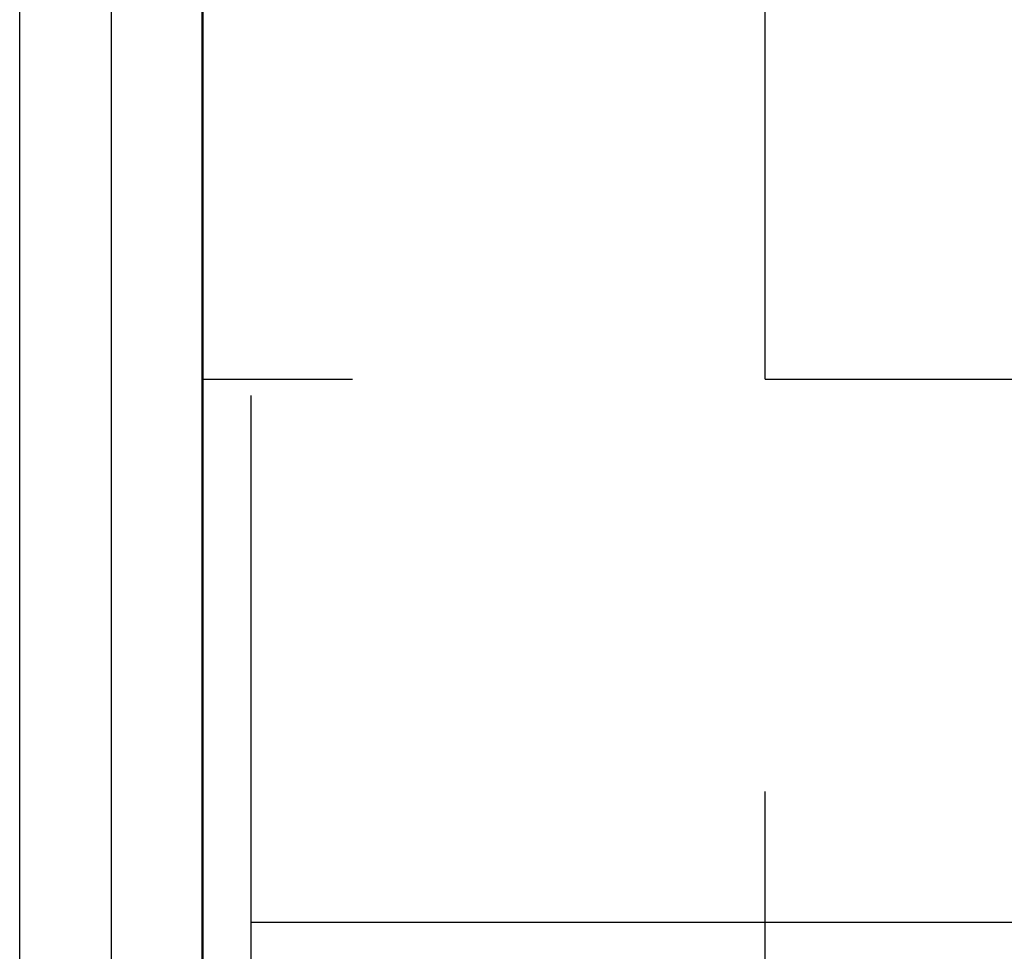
# Model space of a CAD drawing. Header units: millimetres. Extents: x -312551 to 250764, y -35891 to 59426.
# Tile 51 of 256: x -239421 to -239152, y 9695 to 9949. Entities that reach past the tile are written whole.
import ezdxf

# ---------------------------------------------------------------- set-up
doc = ezdxf.new("R2010")
doc.units = ezdxf.units.MM
doc.header["$LTSCALE"] = 2.5

msp = doc.modelspace()

# ---------------------------------------------------------------- hatches: boundary and pattern name
h = msp.add_hatch()
h.set_pattern_fill('ANGLE', color=8, scale=1500, style=0)
h.set_pattern_definition([(0, (-2467130.05, -4242199.36), (0, 412.5), [300, -112.5]), (90, (-2467130.05, -4242199.36), (-412.5, 3e-14), [300, -112.5])])
h.paths.add_polyline_path([(-239370.87, 9562.97), (-237950.51, 9562.97), (-237950.51, 28113.47), (-239370.51, 28113.47)])

# ---------------------------------------------------------------- linework, layer by layer
at = {"color": 8}
for p, q in [((-239420.51, 9652.2), (-239420.51, 28038.47)), ((-239395.51, 9643.91), (-239395.51, 28038.47)), ((-239370.51, 9647.97), (-239370.51, 28038.47)), ((-239357.51, 9846.45), (-239357.51, 9562.97)), ((-239357.51, 9702.71), (-235157.51, 9702.71))]:
    msp.add_line(p, q, dxfattribs=at)
msp.add_lwpolyline([(-239370.87, 9562.97), (-237950.51, 9562.97), (-237950.51, 28113.47), (-239370.51, 28113.47)], close=True, dxfattribs=at)

doc.saveas('drawing.dxf')
